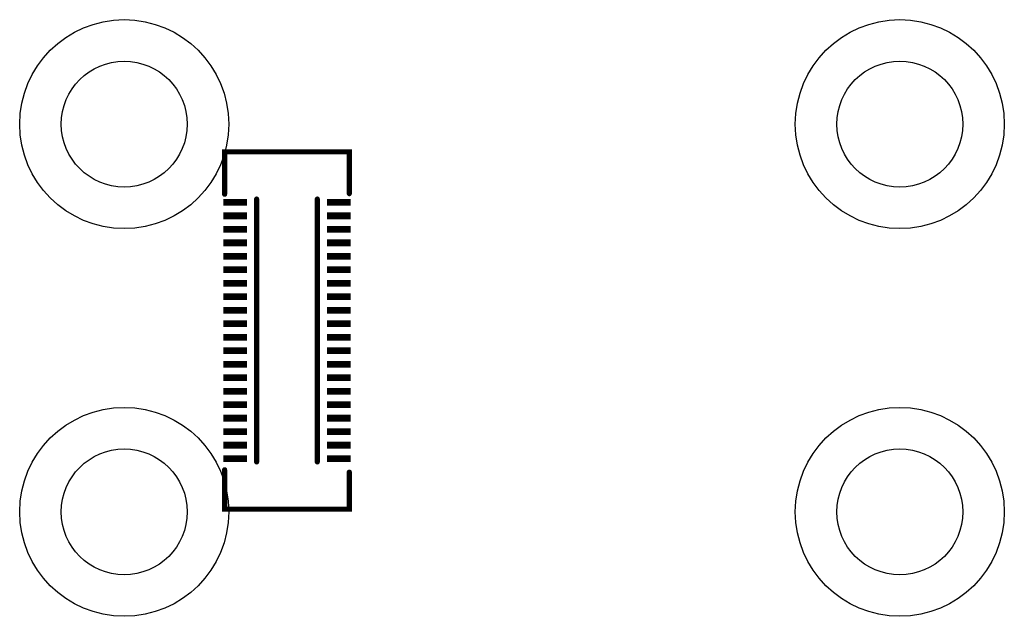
# Model space of a CAD drawing. Header units: inches. Extents: x 10.35 to 11.5, y 13.68 to 14.38.
import ezdxf

# ---------------------------------------------------------------- set-up
doc = ezdxf.new("R2010")
doc.units = ezdxf.units.IN
doc.header["$MEASUREMENT"] = 0
for name, color, linetype in [('DRIL_PLTE_THRU_01', 56, 'Continuous'), ('DRIL_PLTE_THRU_02', 96, 'Continuous'), ('DRIL_PLTE_THRU_03', 136, 'Continuous'), ('DRIL_PLTE_THRU_04', 176, 'Continuous'), ('PADS_BOT', 5, 'Continuous'), ('PADS_INNER', 2, 'Continuous'), ('PADS_TOP', 2, 'Continuous'), ('PART_TOP_2DLINE_01', 6, 'Continuous'), ('TRACE_01', 2, 'Continuous')]:
    doc.layers.add(name, color=color, linetype=linetype)

# ---------------------------------------------------------------- blocks, each defined once
blk = doc.blocks.new('SMOOTH_0$006')
at = {"const_width": 0.003}
blk.add_lwpolyline([(-0.0015, 0, 1), (0.0015, 0, 1)], format="xyb", close=True, dxfattribs=at)
blk = doc.blocks.new('PART_BODY_TOP_26')
at = {"layer": 'PART_TOP_2DLINE_01', "const_width": 0.006}
for points in [[(-0.1598, 0.0728), (-0.2087, 0.0728), (-0.2087, -0.0728), (-0.1591, -0.0728)], [(0.1654, 0.0728), (0.2087, 0.0728), (0.2087, -0.0728), (0.1626, -0.0728)], [(-0.1535, 0.0354), (0.1535, 0.0354)], [(-0.1535, -0.0354), (0.1535, -0.0354)]]:
    blk.add_lwpolyline(points, dxfattribs=at)
at = {"layer": 'PART_TOP_2DLINE_01'}
for p in [(-0.2087, 0.0728), (-0.1598, 0.0728), (0.1654, 0.0728), (0.2087, 0.0728), (-0.1535, 0.0354), (0.1535, 0.0354), (-0.1535, -0.0354), (0.1535, -0.0354), (-0.2087, -0.0728), (-0.1591, -0.0728), (0.1626, -0.0728), (0.2087, -0.0728)]:
    blk.add_blockref('SMOOTH_0$006', p, dxfattribs=at)
blk = doc.blocks.new('DRIL_HOLE_0')
blk.add_lwpolyline([(0, 0, 1), (0, 0, 1)], format="xyb", close=True)
blk = doc.blocks.new('PAD_0')
blk.add_lwpolyline([(0, 0, 1), (0, 0, 1)], format="xyb", close=True)
blk = doc.blocks.new('PAD_1')
at = {"const_width": 0.00787}
blk.add_lwpolyline([(-0.0138, 0), (0.0138, 0)], dxfattribs=at)
blk = doc.blocks.new('STK_TOP_164')
at = {"layer": 'DRIL_PLTE_THRU_01'}
blk.add_blockref('DRIL_HOLE_0', (0, 0), dxfattribs=at)
at = {"layer": 'DRIL_PLTE_THRU_02'}
blk.add_blockref('DRIL_HOLE_0', (0, 0), dxfattribs=at)
at = {"layer": 'DRIL_PLTE_THRU_03'}
blk.add_blockref('DRIL_HOLE_0', (0, 0), dxfattribs=at)
at = {"layer": 'DRIL_PLTE_THRU_04'}
blk.add_blockref('DRIL_HOLE_0', (0, 0), dxfattribs=at)
at = {"layer": 'PADS_BOT'}
blk.add_blockref('PAD_0', (0, 0), dxfattribs=at)
at = {"layer": 'PADS_INNER'}
blk.add_blockref('PAD_0', (0, 0), dxfattribs=at)
at = {"layer": 'PADS_TOP', "rotation": 90}
blk.add_blockref('PAD_1', (0, 0), dxfattribs=at)
blk = doc.blocks.new('SYM_TOP_2')
for name, p in [('PART_BODY_TOP_26', (0, 0)), ('STK_TOP_164', (-0.1496, 0.0606)), ('STK_TOP_164', (-0.1339, 0.0606)), ('STK_TOP_164', (-0.1181, 0.0606)), ('STK_TOP_164', (-0.1024, 0.0606)), ('STK_TOP_164', (-0.0866, 0.0606)), ('STK_TOP_164', (-0.0709, 0.0606)), ('STK_TOP_164', (-0.0551, 0.0606)), ('STK_TOP_164', (-0.0394, 0.0606)), ('STK_TOP_164', (-0.0236, 0.0606)), ('STK_TOP_164', (-0.0079, 0.0606)), ('STK_TOP_164', (0.0079, 0.0606)), ('STK_TOP_164', (0.0236, 0.0606)), ('STK_TOP_164', (0.0394, 0.0606)), ('STK_TOP_164', (0.0551, 0.0606)), ('STK_TOP_164', (0.0709, 0.0606)), ('STK_TOP_164', (0.0866, 0.0606)), ('STK_TOP_164', (0.1024, 0.0606)), ('STK_TOP_164', (0.1181, 0.0606)), ('STK_TOP_164', (0.1339, 0.0606)), ('STK_TOP_164', (0.1496, 0.0606)), ('STK_TOP_164', (-0.1496, -0.0606)), ('STK_TOP_164', (-0.1339, -0.0606)), ('STK_TOP_164', (-0.1181, -0.0606)), ('STK_TOP_164', (-0.1024, -0.0606)), ('STK_TOP_164', (-0.0866, -0.0606)), ('STK_TOP_164', (-0.0709, -0.0606)), ('STK_TOP_164', (-0.0551, -0.0606)), ('STK_TOP_164', (-0.0394, -0.0606)), ('STK_TOP_164', (-0.0236, -0.0606)), ('STK_TOP_164', (-0.0079, -0.0606)), ('STK_TOP_164', (0.0079, -0.0606)), ('STK_TOP_164', (0.0236, -0.0606)), ('STK_TOP_164', (0.0394, -0.0606)), ('STK_TOP_164', (0.0551, -0.0606)), ('STK_TOP_164', (0.0709, -0.0606)), ('STK_TOP_164', (0.0866, -0.0606)), ('STK_TOP_164', (0.1024, -0.0606)), ('STK_TOP_164', (0.1181, -0.0606)), ('STK_TOP_164', (0.1339, -0.0606)), ('STK_TOP_164', (0.1496, -0.0606))]:
    blk.add_blockref(name, p)
blk = doc.blocks.new('PART_TOP_0')
blk.add_blockref('SYM_TOP_2', (0, 0))
blk = doc.blocks.new('SMOOTH_0$008')
at = {"const_width": 0.004}
blk.add_lwpolyline([(-0.002, 0, 1), (0.002, 0, 1)], format="xyb", close=True, dxfattribs=at)

msp = doc.modelspace()

# ---------------------------------------------------------------- linework, layer by layer
for centre, radius in [((10.4729, 14.2578), 0.122), ((11.3784, 14.2578), 0.122), ((10.4729, 14.2578), 0.0735), ((11.3784, 14.2578), 0.0735), ((10.4729, 13.805), 0.122), ((11.3784, 13.805), 0.122), ((10.4729, 13.805), 0.0735), ((11.3784, 13.805), 0.0735)]:
    msp.add_circle(centre, radius)

# ---------------------------------------------------------------- block references
at = {"rotation": 270}
msp.add_blockref('PART_TOP_0', (10.6629, 14.0168), dxfattribs=at)
at = {"layer": 'TRACE_01'}
msp.add_blockref('SMOOTH_0$008', (10.7235, 14.1034), dxfattribs=at)

doc.saveas('drawing.dxf')
